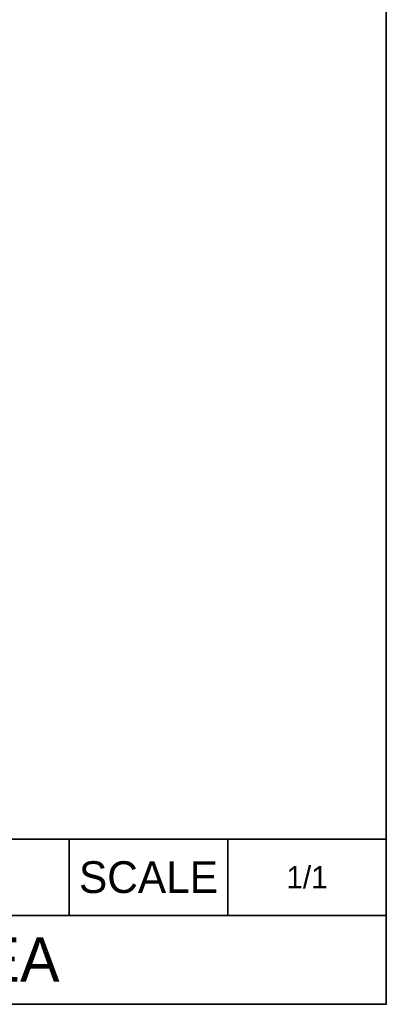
# Model space of a CAD drawing. Header units: millimetres. Extents: x 0 to 151, y 0 to 107.
# Tile 6 of 6: x 130 to 151, y 0 to 56. Entities that reach past the tile are written whole.
import ezdxf

# ---------------------------------------------------------------- set-up
doc = ezdxf.new("R2010")
doc.units = ezdxf.units.MM
doc.layers.add('외형선', color=7, linetype='Continuous', lineweight=35)

msp = doc.modelspace()

# ---------------------------------------------------------------- linework, layer by layer
at = {"layer": '외형선'}
for p, q in [((150.7875264, 9.33446592), (86.1643008, 9.33446592)), ((132.8366304, 5.02625088), (132.8366304, 9.33446592)), ((141.8120784, 5.02625088), (141.8120784, 9.33446592)), ((150.7875264, 5.02625088), (86.1643008, 5.02625088))]:
    msp.add_line(p, q, dxfattribs=at)
msp.add_lwpolyline([(0, 0), (0, 106.62832224), (150.7875264, 106.62832224), (150.7875264, 0)], close=True, dxfattribs=at)

# ---------------------------------------------------------------- texts
at = {"layer": '외형선', "width": 8.975448, "attachment_point": 5}
for s, insert, char_height in [('SCALE', (137.3243544, 7.1803584), 1.7950896), ('1/1', (146.2998024, 7.1803584), 1.25656272)]:
    msp.add_mtext(s, dxfattribs=dict(at, insert=insert, char_height=char_height))
at = {"layer": '외형선', "color": 1, "insert": (118.4759136, 2.51312544), "char_height": 2.51312544, "width": 64.6232256, "attachment_point": 5}
msp.add_mtext('CONVUM KOREA', dxfattribs=at)

doc.saveas('drawing.dxf')
